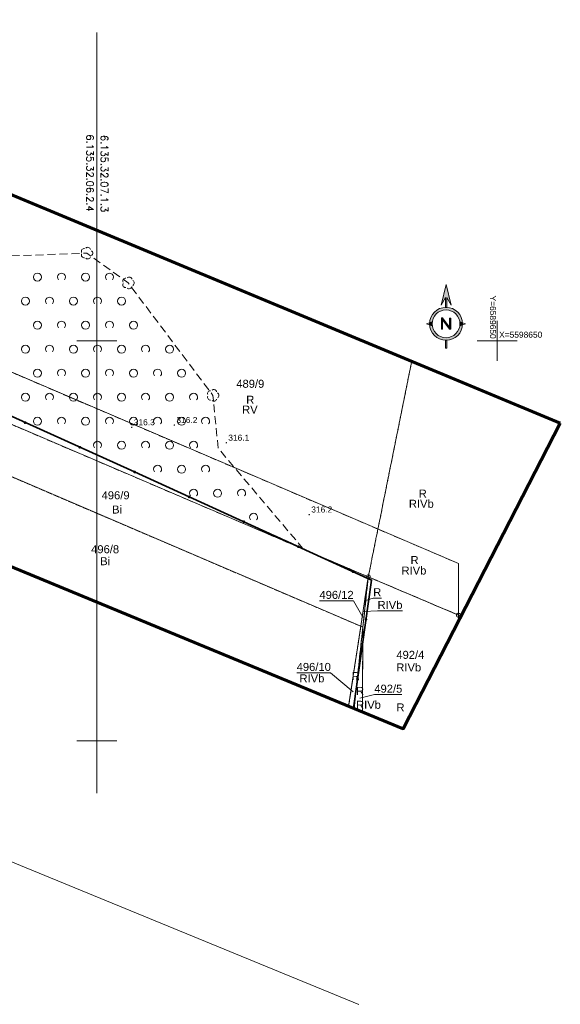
# Model space of a CAD drawing. Extents: x 6589191 to 6589689, y 5598567 to 5598886.
# Tile 11 of 12: x 6589590 to 6589658, y 5598567 to 5598690. Entities that reach past the tile are written whole.
import ezdxf
from ezdxf.enums import TextEntityAlignment as Align

# ---------------------------------------------------------------- set-up
doc = ezdxf.new("R2010")
doc.units = 0
doc.header["$LTSCALE"] = 0.5
for name, pattern in [('2 1', [3, 2, -1]), ('EGKK', [4, 3, -1]), ('PRZER1-1', [2, 1, -1]), ('PRZER3-1', [4, 3, -1])]:
    doc.linetypes.add(name, pattern=pattern)
doc.layers.get('0').update_dxf_attribs({"linetype": 'CONTINUOUS', "lineweight": 13})
doc.layers.get('Defpoints').update_dxf_attribs({"linetype": 'CONTINUOUS'})
for name, color, linetype, lineweight in [('-ZAKRES', 192, 'CONTINUOUS', 60), ('EGDE', 7, 'CONTINUOUS', 18), ('EGDE_O', 7, 'CONTINUOUS', 18), ('EGPG', 7, 'CONTINUOUS', 18), ('OTOO', 7, 'CONTINUOUS', 35), ('OTRN', 7, 'CONTINUOUS', 13), ('OTRN_O', 7, 'CONTINUOUS', 13), ('PARRA', 7, 'CONTINUOUS', 13), ('PARSI', 7, 'CONTINUOUS', 20)]:
    doc.layers.add(name, color=color, linetype=linetype, lineweight=lineweight)
for name, color, linetype, lineweight, true_color in [('EGKK', 7, 'PRZER3-1', 18, 0x24bc24), ('EGKK_O', 7, 'PRZER3-1', 18, 0x24bc24), ('EGUG', 7, 'PRZER1-1', 18, 0x008000), ('EGUG_O', 7, 'PRZER1-1', 18, 0x008000), ('OTZ', 7, 'CONTINUOUS', 18, 0x008000)]:
    doc.layers.add(name, color=color, linetype=linetype, lineweight=lineweight, true_color=true_color)
doc.layers.add('PWYMIAR', color=7, linetype='CONTINUOUS')
doc.styles.add('BDOT', font='arial.ttf', dxfattribs={"width": 0.9})
doc.styles.add('GEO-INFO', font='arial.ttf')
doc.styles.add('MZSK', font='arial.ttf', dxfattribs={"width": 0.9, "height": 0.75})
doc.styles.get("Standard").update_dxf_attribs({"font": 'txt.shx'})

# ---------------------------------------------------------------- blocks, each defined once
blk = doc.blocks.new('KOLO')
blk.add_hatch(color=0).paths.add_polyline_path([(-0.5, 0), (-0.482963, -0.12941), (-0.433013, -0.25), (-0.353553, -0.353553), (-0.25, -0.433013), (-0.12941, -0.482963), (0, -0.5), (0.12941, -0.482963), (0.25, -0.433013), (0.353553, -0.353553), (0.433013, -0.25), (0.482963, -0.12941), (0.5, 0), (0.482963, 0.12941), (0.433013, 0.25), (0.353553, 0.353553), (0.25, 0.433013), (0.12941, 0.482963), (0, 0.5), (-0.12941, 0.482963), (-0.25, 0.433013), (-0.353553, 0.353553), (-0.433013, 0.25), (-0.482963, 0.12941)])
blk = doc.blocks.new('EPPGS')
at = {"color": 0}
blk.add_lwpolyline([(0, 0.5), (0.154508, 0.475528), (0.293893, 0.404508), (0.404508, 0.293893), (0.475528, 0.154508), (0.5, 0), (0.475528, -0.154508), (0.404508, -0.293893), (0.293893, -0.404508), (0.154508, -0.475528), (0, -0.5), (-0.154508, -0.475528), (-0.293893, -0.404508), (-0.404508, -0.293893), (-0.475528, -0.154508), (-0.5, 0), (-0.475528, 0.154508), (-0.404508, 0.293893), (-0.293893, 0.404508), (-0.154508, 0.475528)], close=True, dxfattribs=at)
blk = doc.blocks.new('EPPGN')
blk.add_hatch(color=0).paths.add_polyline_path([(0, -0.09), (0.027812, -0.085595), (0.052901, -0.072812), (0.072812, -0.052901), (0.085595, -0.027812), (0.09, 0), (0.085595, 0.027812), (0.072812, 0.052901), (0.052901, 0.072812), (0.027812, 0.085595), (0, 0.09), (-0.027812, 0.085595), (-0.052901, 0.072812), (-0.072812, 0.052901), (-0.085595, 0.027812), (-0.09, 0), (-0.085595, -0.027812), (-0.072812, -0.052901), (-0.052901, -0.072812), (-0.027812, -0.085595)])
blk = doc.blocks.new('OTZL')
at = {"layer": 'OTZ', "color": 0, "lineweight": 18, "const_width": 0.1}
blk.add_lwpolyline([(-0.05, 0, 1), (0.05, 0, 1)], format="xyb", close=True, dxfattribs=at)
at = {"layer": 'OTZ', "color": 0, "lineweight": 18}
for centre, start, end in [((-0.65, 0.47), 84, 204), ((0.25, 0.76), 12, 132), ((0.8, 0), 300, 60), ((-0.65, -0.47), 156, 276), ((0.25, -0.76), 228, 348)]:
    blk.add_arc(centre, 0.7, start, end, dxfattribs=at)
blk = doc.blocks.new('otzk_a')
at = {"layer": 'OTZ', "color": 0, "lineweight": 18}
blk.add_circle((0, 0), 1, dxfattribs=at)
blk = doc.blocks.new('otzk_b')
at = {"layer": 'OTZ', "color": 0, "lineweight": 18}
blk.add_arc((0, 0), 1, 318.5904, 221.4096, dxfattribs=at)
blk = doc.blocks.new('OTRN')
at = {"layer": 'OTRN', "color": 1, "const_width": 0.18}
blk.add_lwpolyline([(-0.09, 0, 1), (0.09, 0, 1)], format="xyb", close=True, dxfattribs=at)
at = {"layer": 'OTRN_O', "color": 0, "style": 'BDOT'}
blk.add_attdef('RZEDNA', (0.51, 0.52), '', height=1.5, dxfattribs=at)
blk = doc.blocks.new('mzsk_3')
at = {"layer": 'PARSI', "color": 0}
for p, q in [((-5, 0), (5, 0)), ((0, -5), (0, 0))]:
    blk.add_line(p, q, dxfattribs=at)
blk = doc.blocks.new('mzsk')
at = {"layer": 'PARSI', "color": 0}
for p, q in [((0, -5), (0, 5)), ((5, 0), (-5, 0))]:
    blk.add_line(p, q, dxfattribs=at)
blk = doc.blocks.new('6F203CC')
h = blk.add_hatch(color=20)
h.paths.add_polyline_path([(1.982, 0.991, 1), (0, 0.991, 1)])
h.paths.add_polyline_path([(1.828, 0.991, -1), (0.155, 0.991, -1)], flags=16)
at = {"lineweight": 5}
for radius in [0.991, 0.837]:
    blk.add_circle((0.991, 0.991), radius, dxfattribs=at)
blk = doc.blocks.new('DE40158')
h = blk.add_hatch(color=256)
h.paths.add_polyline_path([(1.176, 3.17), (1.176, 2.552, -0.021549), (1.265, 2.552), (1.265, 3.17), (1.534, 2.681), (1.22, 3.974), (0.907, 2.681)])
h.paths.add_polyline_path([(1.265, 0), (1.265, 0.498, -0.021549), (1.176, 0.498), (1.176, 0)])
for points in [[(0.926, 1.197), (0.997, 1.197), (0.997, 1.773), (1.444, 1.197), (1.515, 1.197), (1.515, 1.88), (1.444, 1.88), (1.444, 1.313), (0.997, 1.889), (0.926, 1.889)], [(0.361, 1.642), (0.195, 1.588, 0.030833), (0.195, 1.462), (0.361, 1.408, -0.067975)], [(0.361, 1.642), (0.195, 1.588, 0.030833), (0.195, 1.462), (0.361, 1.408, -0.067975)], [(2.08, 1.642), (2.246, 1.588, -0.030833), (2.246, 1.462), (2.08, 1.408, 0.067975)]]:
    blk.add_hatch(color=256).paths.add_polyline_path(points)
for points in [[(1.176, 2.552), (1.176, 3.17), (0.907, 2.681), (1.22, 3.974), (1.534, 2.681), (1.265, 3.17), (1.265, 2.552)], [(1.444, 1.197), (0.997, 1.773), (1.444, 1.197), (1.515, 1.197), (1.515, 1.88), (1.444, 1.88), (1.444, 1.313), (0.997, 1.889), (0.926, 1.889), (0.926, 1.197), (0.926, 1.889)], [(0.361, 1.642), (0, 1.525)], [(0.361, 1.408), (0, 1.525)], [(0.926, 1.197), (0.997, 1.197), (0.997, 1.773)], [(2.08, 1.642), (2.441, 1.525)], [(2.08, 1.408), (2.441, 1.525)], [(1.265, 0.498), (1.265, 0), (1.176, 0), (1.176, 0.498)]]:
    blk.add_lwpolyline(points)
at = {"xscale": 1.036838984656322, "yscale": 1.036838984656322, "zscale": 1.036838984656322}
blk.add_blockref('6F203CC', (0.193, 0.497), dxfattribs=at)

msp = doc.modelspace()

# ---------------------------------------------------------------- linework, layer by layer
at = {"layer": '-ZAKRES'}
msp.add_lwpolyline([(6589657.89, 5598639.7), (6589229.73, 5598817.98), (6589214.49, 5598776.89), (6589638.27, 5598601.52)], close=True, dxfattribs=at)
at = {"color": 7, "linetype": 'Continuous', "lineweight": 13, "elevation": 100, "flags": 128}
for points in [[(6589600, 5598647.5), (6589600, 5598652.5)], [(6589597.5, 5598650), (6589602.5, 5598650)]]:
    msp.add_lwpolyline(points, dxfattribs=at)
at = {"layer": 'Defpoints', "lineweight": 18, "flags": 128}
msp.add_lwpolyline([(6589191.28, 5598748.5), (6589632.74, 5598567.1)], dxfattribs=at)
at = {"layer": 'EGDE', "color": 7, "linetype": 'Continuous', "lineweight": 18, "elevation": 10.22}
for points in [[(6589588.34, 5598668.66), (6589584.89, 5598647.97), (6589645.19, 5598622.16), (6589645.16, 5598615.72), (6589633.91, 5598620.5), (6589578.17, 5598644.31), (6589579.01, 5598649.25), (6589582.71, 5598671.01)], [(6589645.49, 5598615.58), (6589645.16, 5598615.72), (6589645.19, 5598622.16), (6589584.89, 5598647.97), (6589588.34, 5598668.66)], [(6589570.73, 5598640.97), (6589632.97, 5598614.33), (6589631.45, 5598604.34)], [(6589633.23, 5598614.22), (6589633.91, 5598620.5), (6589645.16, 5598615.72), (6589645.16, 5598614.92)], [(6589645.16, 5598614.92), (6589645.16, 5598615.72)], [(6589645.16, 5598615.72), (6589645.49, 5598615.58)], [(6589631.45, 5598604.34), (6589632.97, 5598614.33), (6589633.23, 5598614.22), (6589632.13, 5598604.06)], [(6589632.13, 5598604.06), (6589633.23, 5598614.22)], [(6589633.23, 5598614.22), (6589633.17, 5598603.63)], [(6589633.17, 5598603.63), (6589633.23, 5598614.22)]]:
    msp.add_lwpolyline(points, dxfattribs=at)
for points in [[(6589571.65, 5598647.09), (6589578.17, 5598644.31), (6589633.91, 5598620.5), (6589632.97, 5598614.33), (6589570.73, 5598640.97)], [(6589633.91, 5598620.5), (6589632.97, 5598614.33), (6589633.23, 5598614.22)]]:
    msp.add_lwpolyline(points, close=True, dxfattribs=at)
at = {"layer": 'EGDE_O', "color": 7, "linetype": 'Continuous', "lineweight": 9, "elevation": 10.81, "flags": 128}
msp.add_lwpolyline([(6589627.8, 5598617.52), (6589632.07, 5598617.52), (6589633.22, 5598615.45)], dxfattribs=at)
at = {"layer": 'EGDE_O', "color": 7, "linetype": 'Continuous', "lineweight": 0}
for points in [[(6589632.01, 5598606.15), (6589629.17, 5598608.53), (6589624.98, 5598608.53)], [(6589632.84, 5598605.35), (6589634.68, 5598605.81), (6589638.11, 5598605.81)]]:
    msp.add_lwpolyline(points, dxfattribs=at)
at = {"layer": 'EGKK', "linetype": 'EGKK', "lineweight": 18, "ltscale": 0.5, "elevation": 10.06}
for points in [[(6589582.71, 5598671.01), (6589579.01, 5598649.25), (6589578.17, 5598644.31), (6589633.91, 5598620.5), (6589635.11, 5598626.47), (6589584.89, 5598647.97), (6589588.34, 5598668.66)], [(6589639.33, 5598647.43), (6589635.11, 5598626.47), (6589584.89, 5598647.97), (6589588.34, 5598668.66)], [(6589645.49, 5598615.58), (6589645.16, 5598615.72), (6589645.19, 5598622.16), (6589635.11, 5598626.47), (6589639.33, 5598647.43)], [(6589633.91, 5598620.5), (6589633.23, 5598614.22), (6589633.17, 5598603.63)], [(6589645.16, 5598614.92), (6589645.16, 5598615.72), (6589633.91, 5598620.5)], [(6589645.16, 5598614.92), (6589645.16, 5598615.72), (6589645.49, 5598615.58)], [(6589632.13, 5598604.06), (6589633.23, 5598614.22), (6589632.97, 5598614.33), (6589631.45, 5598604.34)], [(6589633.23, 5598614.22), (6589632.13, 5598604.06)], [(6589633.17, 5598603.63), (6589633.23, 5598614.22)]]:
    msp.add_lwpolyline(points, dxfattribs=at)
for points in [[(6589633.91, 5598620.5), (6589645.16, 5598615.72), (6589645.19, 5598622.16), (6589635.11, 5598626.47)], [(6589633.91, 5598620.5), (6589632.97, 5598614.33), (6589633.23, 5598614.22)]]:
    msp.add_lwpolyline(points, close=True, dxfattribs=at)
at = {"layer": 'EGKK_O', "color": 7, "linetype": 'Continuous', "lineweight": 9, "elevation": 10.8, "flags": 128}
msp.add_lwpolyline([(6589638.18, 5598616.26), (6589635.07, 5598616.26), (6589633.34, 5598616.16)], dxfattribs=at)
at = {"layer": 'EGUG', "linetype": 'EGKK', "lineweight": 18, "ltscale": 0.5, "elevation": 10.08}
for points in [[(6589582.71, 5598671.01), (6589579.01, 5598649.25), (6589578.17, 5598644.31), (6589633.91, 5598620.5), (6589645.16, 5598615.72), (6589645.19, 5598622.16), (6589635.11, 5598626.47), (6589584.89, 5598647.97), (6589588.34, 5598668.66)], [(6589645.49, 5598615.58), (6589645.16, 5598615.72), (6589645.19, 5598622.16), (6589635.11, 5598626.47), (6589584.89, 5598647.97), (6589588.34, 5598668.66)], [(6589569.11, 5598630.14), (6589570.73, 5598640.97), (6589632.97, 5598614.33), (6589631.45, 5598604.34)], [(6589633.91, 5598620.5), (6589633.23, 5598614.22), (6589633.17, 5598603.63)], [(6589645.16, 5598614.92), (6589645.16, 5598615.72), (6589633.91, 5598620.5)], [(6589645.16, 5598614.92), (6589645.16, 5598615.72), (6589645.49, 5598615.58)], [(6589631.45, 5598604.34), (6589632.97, 5598614.33), (6589633.23, 5598614.22), (6589632.13, 5598604.06)], [(6589633.23, 5598614.22), (6589632.13, 5598604.06)], [(6589633.17, 5598603.63), (6589633.23, 5598614.22)]]:
    msp.add_lwpolyline(points, dxfattribs=at)
for points in [[(6589632.97, 5598614.33), (6589570.73, 5598640.97), (6589571.65, 5598647.09), (6589578.17, 5598644.31), (6589633.91, 5598620.5)], [(6589633.91, 5598620.5), (6589632.97, 5598614.33), (6589633.23, 5598614.22)]]:
    msp.add_lwpolyline(points, close=True, dxfattribs=at)
at = {"layer": 'EGUG_O', "color": 7, "linetype": 'Continuous', "lineweight": 9, "elevation": 10.8, "flags": 128}
msp.add_lwpolyline([(6589635.54, 5598617.85), (6589634.53, 5598617.85), (6589633.54, 5598617.55)], dxfattribs=at)
at = {"layer": 'OTOO', "color": 7, "linetype": 'Continuous', "lineweight": 35, "elevation": 10.18}
msp.add_lwpolyline([(6589632.05, 5598604.09), (6589634.31, 5598620.1), (6589604.24, 5598633.82), (6589579.81, 5598644.88)], dxfattribs=at)
at = {"layer": 'OTZ', "color": 7, "linetype": '2 1', "lineweight": 18, "flags": 128}
msp.add_lwpolyline([(6589625.71, 5598624.09), (6589579.81, 5598644.88), (6589579.09, 5598649.92), (6589582.79, 5598651.42), (6589586.7, 5598660.5), (6589598.75, 5598660.94), (6589603.92, 5598657.22), (6589614.5, 5598643.17), (6589615.16, 5598636.57)], close=True, dxfattribs=at)
at = {"layer": 'PARRA'}
for points in [[(6589600, 5598593.47), (6589600, 5598688.52)], [(6589600, 5598688.52), (6589600, 5598593.47)]]:
    msp.add_lwpolyline(points, dxfattribs=at)

# ---------------------------------------------------------------- block references
at = {"xscale": 2, "yscale": 2, "zscale": 2}
msp.add_blockref('DE40158', (6589641.18, 5598649.06), dxfattribs=at)
at = {"layer": 'EGPG', "color": 7, "lineweight": 18, "xscale": 0.5, "yscale": 0.5}
for name, p in [('EPPGN', (6589645.19, 5598622.16, 10.24)), ('EPPGS', (6589633.91, 5598620.5, 10.24)), ('EPPGS', (6589645.16, 5598615.72, 10.24)), ('EPPGN', (6589632.97, 5598614.33, 10.24)), ('EPPGN', (6589633.23, 5598614.22, 10.24))]:
    msp.add_blockref(name, p, dxfattribs=at)
at = {"layer": 'OTOO', "color": 7, "lineweight": 35, "xscale": 0.35, "yscale": 0.35}
for p in [(6589591.05, 5598639.77, 10.18), (6589597.88, 5598636.69, 10.18), (6589604.72, 5598633.6, 10.18), (6589611.54, 5598630.49, 10.18), (6589618.37, 5598627.38, 10.18), (6589625.19, 5598624.26, 10.18), (6589632.01, 5598621.15, 10.18), (6589633.61, 5598615.18, 10.18), (6589632.56, 5598607.75, 10.18)]:
    msp.add_blockref('KOLO', p, dxfattribs=at)
at = {"layer": 'OTRN', "xscale": 0.5, "yscale": 0.5, "zscale": 0.5}
for p, values in [((6589604.36, 5598639.18, 316.31), {'RZEDNA': '316.3'}), ((6589609.69, 5598639.46, 316.24), {'RZEDNA': '316.2'}), ((6589616.17, 5598637.25, 316.14), {'RZEDNA': '316.1'}), ((6589626.53, 5598628.28, 316.23), {'RZEDNA': '316.2'})]:
    msp.add_blockref('OTRN', p, dxfattribs=at).add_auto_attribs(values)
at = {"layer": 'OTZ', "lineweight": 18, "xscale": 0.5, "yscale": 0.5, "zscale": 0.5}
for p in [(6589598.75, 5598660.94, 316.92), (6589603.92, 5598657.22, 317.08), (6589614.5, 5598643.17, 316.83)]:
    msp.add_blockref('OTZL', p, dxfattribs=at)
at = {"layer": 'OTZ', "color": 7, "lineweight": 18, "xscale": 0.5, "yscale": 0.5, "zscale": 0.5}
for name, p in [('otzk_a', (6589592.59, 5598657.94)), ('otzk_b', (6589595.59, 5598657.94)), ('otzk_a', (6589598.59, 5598657.94)), ('otzk_b', (6589601.59, 5598657.94)), ('otzk_a', (6589591.09, 5598654.94)), ('otzk_b', (6589594.09, 5598654.94)), ('otzk_a', (6589597.09, 5598654.94)), ('otzk_b', (6589600.09, 5598654.94)), ('otzk_a', (6589603.09, 5598654.94)), ('otzk_a', (6589592.59, 5598651.94)), ('otzk_b', (6589595.59, 5598651.94)), ('otzk_a', (6589598.59, 5598651.94)), ('otzk_b', (6589601.59, 5598651.94)), ('otzk_a', (6589604.59, 5598651.94)), ('otzk_a', (6589591.09, 5598648.94)), ('otzk_b', (6589594.09, 5598648.94)), ('otzk_a', (6589597.09, 5598648.94)), ('otzk_b', (6589600.09, 5598648.94)), ('otzk_a', (6589603.09, 5598648.94)), ('otzk_b', (6589606.09, 5598648.94)), ('otzk_a', (6589609.09, 5598648.94)), ('otzk_a', (6589592.59, 5598645.94)), ('otzk_b', (6589595.59, 5598645.94)), ('otzk_a', (6589598.59, 5598645.94)), ('otzk_b', (6589601.59, 5598645.94)), ('otzk_a', (6589604.59, 5598645.94)), ('otzk_b', (6589607.59, 5598645.94)), ('otzk_a', (6589610.59, 5598645.94)), ('otzk_a', (6589591.09, 5598642.94)), ('otzk_b', (6589594.09, 5598642.94)), ('otzk_a', (6589597.09, 5598642.94)), ('otzk_b', (6589600.09, 5598642.94)), ('otzk_a', (6589603.09, 5598642.94)), ('otzk_b', (6589606.09, 5598642.94)), ('otzk_a', (6589609.09, 5598642.94)), ('otzk_b', (6589612.09, 5598642.94)), ('otzk_a', (6589592.59, 5598639.94)), ('otzk_b', (6589595.59, 5598639.94)), ('otzk_a', (6589598.59, 5598639.94)), ('otzk_b', (6589601.59, 5598639.94)), ('otzk_a', (6589604.59, 5598639.94)), ('otzk_b', (6589607.59, 5598639.94)), ('otzk_a', (6589610.59, 5598639.94)), ('otzk_b', (6589613.59, 5598639.94)), ('otzk_b', (6589600.09, 5598636.94)), ('otzk_a', (6589603.09, 5598636.94)), ('otzk_b', (6589606.09, 5598636.94)), ('otzk_a', (6589609.09, 5598636.94)), ('otzk_b', (6589612.09, 5598636.94)), ('otzk_b', (6589607.59, 5598633.94)), ('otzk_a', (6589610.59, 5598633.94)), ('otzk_b', (6589613.59, 5598633.94)), ('otzk_b', (6589612.09, 5598630.94)), ('otzk_a', (6589615.09, 5598630.94)), ('otzk_b', (6589618.09, 5598630.94)), ('otzk_b', (6589619.59, 5598627.94))]:
    msp.add_blockref(name, p, dxfattribs=at)
at = {"layer": 'PARSI', "xscale": 0.5, "yscale": 0.5, "zscale": 0.5}
for p, rotation in [((6589600, 5598650), 270.0000000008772), ((6589600, 5598650), 90.00000000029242), ((6589600, 5598600), 270.0000000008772), ((6589600, 5598600), 90.00000000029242)]:
    msp.add_blockref('mzsk_3', p, dxfattribs=dict(at, rotation=rotation))
msp.add_blockref('mzsk', (6589650, 5598650), dxfattribs=at)

# ---------------------------------------------------------------- texts
at = {"char_height": 0.9, "attachment_point": 1, "rotation": 270}
for s, insert in [('6.135.32.06.2.4', (6589599.6, 5598675.77)), ('6.135.32.07.1.3', (6589601.4, 5598675.69))]:
    msp.add_mtext(s, dxfattribs=dict(at, insert=insert))
at = {"layer": 'EGDE_O', "color": 7, "linetype": 'Continuous', "lineweight": 0, "style": 'GEO-INFO'}
for s, p in [('489/9', (6589619.17, 5598644.62, 10.81)), ('496/8', (6589601.04, 5598623.95, 10.81)), ('496/12', (6589629.94, 5598618.25, 10.81)), ('492/4', (6589639.16, 5598610.76, 10.81)), ('496/10', (6589627.1, 5598609.25, 10.81)), ('492/5', (6589636.41, 5598606.53, 10.81))]:
    msp.add_text(s, height=1, dxfattribs=at).set_placement(p, align=Align.MIDDLE_CENTER)
msp.add_text('496/9', height=1, dxfattribs=at).set_placement((6589602.35, 5598630.71, 10.81), align=Align.MIDDLE)
at = {"layer": 'EGKK_O', "linetype": 'Continuous', "lineweight": 0, "style": 'GEO-INFO'}
for s, p in [('RV', (6589619.12, 5598641.39, 10.8)), ('RIVb', (6589640.53, 5598629.63, 10.8)), ('RIVb', (6589636.62, 5598616.99, 10.8)), ('RIVb', (6589638.96, 5598609.19, 10.8)), ('RIVb', (6589626.87, 5598607.82, 10.8)), ('RIVb', (6589633.93, 5598604.52, 10.8))]:
    msp.add_text(s, height=1, dxfattribs=at).set_placement(p, align=Align.MIDDLE_CENTER)
msp.add_text('RIVb', height=1, dxfattribs=at).set_placement((6589639.61, 5598621.31, 10.8), align=Align.MIDDLE)
at = {"layer": 'EGUG_O', "linetype": 'Continuous', "lineweight": 0, "style": 'GEO-INFO'}
for s, p in [('R', (6589619.17, 5598642.63, 10.8)), ('R', (6589640.71, 5598630.9)), ('Bi', (6589601.04, 5598622.46, 10.8)), ('R', (6589639.69, 5598622.6, 10.8)), ('R', (6589635.03, 5598618.58, 10.8)), ('R', (6589632.34, 5598608.1, 10.8)), ('R', (6589632.88, 5598606.26, 10.8))]:
    msp.add_text(s, height=1, dxfattribs=at).set_placement(p, align=Align.MIDDLE_CENTER)
for s, p in [('Bi', (6589602.53, 5598628.94, 10.8)), ('R', (6589637.93, 5598604.19, 10.8))]:
    msp.add_text(s, height=1, dxfattribs=at).set_placement(p, align=Align.MIDDLE)
at = {"layer": 'PWYMIAR', "style": 'MZSK'}
msp.add_text('Y=6589650', height=0.75, rotation=270, dxfattribs=at).set_placement((6589649.85, 5598650.25), align=Align.TOP_RIGHT)
msp.add_text('X=5598650', height=0.75, dxfattribs=at).set_placement((6589650.25, 5598650.15), align=Align.BOTTOM_LEFT)

doc.saveas('drawing.dxf')
